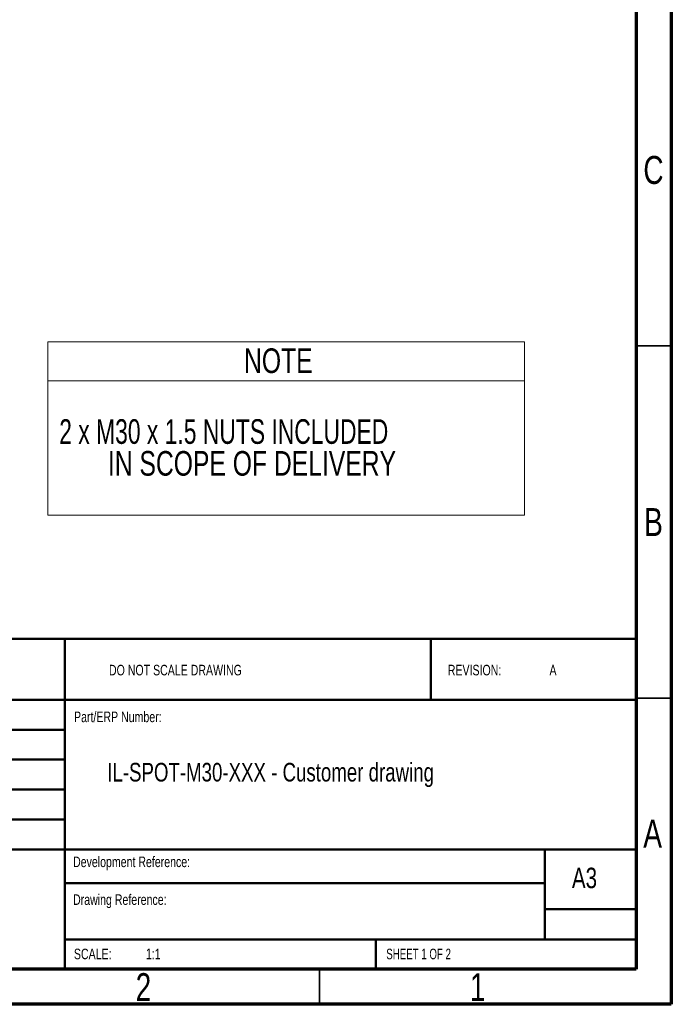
# Model space of a CAD drawing. Header units: millimetres. Extents: x 15 to 415, y 5 to 292.
# Tile 25 of 33: x 322 to 415, y 5 to 145. Entities that reach past the tile are written whole.
import ezdxf

# ---------------------------------------------------------------- set-up
doc = ezdxf.new("R2010")
doc.units = ezdxf.units.MM
doc.styles.add('SLDTEXTSTYLE0', font='TXT', dxfattribs={"width": 0.75})
doc.styles.add('SLDTEXTSTYLE1', font='TXT', dxfattribs={"width": 0.6875})
doc.styles.add('SLDTEXTSTYLE2', font='TXT', dxfattribs={"width": 0.694444})

# ---------------------------------------------------------------- blocks, each defined once
blk = doc.blocks.new('SW_TABLEANNOTATION_0')
at = {"color": 0, "linetype": 'Continuous', "lineweight": 18}
for p, q in [((0, 0), (0, -5.53)), ((0, 0), (67.76, 0)), ((67.76, 0), (67.76, -5.53)), ((0, -5.53), (0, -24.63)), ((0, -5.53), (67.76, -5.53)), ((67.76, -5.53), (67.76, -24.63)), ((0, -24.63), (67.76, -24.63))]:
    blk.add_line(p, q, dxfattribs=at)
at = {"color": 0, "linetype": 'Continuous', "lineweight": 0, "char_height": 3.5, "attachment_point": 1}
for s, insert, style in [('NOTE', (27.88, -0.94), 'SLDTEXTSTYLE0'), ('2 x M30 x 1.5 NUTS INCLUDED', (1.61, -11), 'SLDTEXTSTYLE2'), ('IN SCOPE OF DELIVERY', (8.53, -15.52), 'SLDTEXTSTYLE0')]:
    blk.add_mtext(s, dxfattribs=dict(at, insert=insert, style=style))

msp = doc.modelspace()

# ---------------------------------------------------------------- linework, layer by layer
at = {"color": 7, "linetype": 'Continuous', "lineweight": 70}
for p, q in [((415, 292), (415, 5)), ((410, 287), (410, 10)), ((410, 10), (20, 10)), ((415, 5), (15, 5))]:
    msp.add_line(p, q, dxfattribs=at)
at = {"color": 7, "linetype": 'Continuous', "lineweight": 35}
for p, q in [((410, 98.5), (415, 98.5)), ((410, 48.5), (415, 48.5)), ((365, 10), (365, 5))]:
    msp.add_line(p, q, dxfattribs=at)
at = {"color": 7, "linetype": 'Continuous', "lineweight": 50}
for p, q in [((230, 56.896), (410, 56.896)), ((328.8, 56.896), (328.8, 10)), ((380.8, 48.25), (380.8, 56.896)), ((410, 48.25), (230, 48.25)), ((328.8, 44), (230, 44)), ((328.8, 39.75), (230, 39.75)), ((328.8, 35.5), (230, 35.5)), ((328.8, 31.25), (230, 31.25)), ((284.6, 27), (410, 27)), ((397, 14.25), (397, 27)), ((397, 22.182), (328.8, 22.182)), ((410, 18.5), (397, 18.5)), ((410, 14.198), (328.8, 14.198)), ((373, 10), (373, 14.25))]:
    msp.add_line(p, q, dxfattribs=at)

# ---------------------------------------------------------------- block references
at = {"color": 7, "linetype": 'Continuous', "lineweight": 0}
msp.add_blockref('SW_TABLEANNOTATION_0', (326.377, 99.1), dxfattribs=at)

# ---------------------------------------------------------------- texts
for s, insert, char_height, attachment_point, style in [('C', (412.459, 125.484), 3.969, 2, 'SLDTEXTSTYLE0'), ('B', (412.471, 75.484), 3.969, 2, 'SLDTEXTSTYLE0'), ('DO NOT SCALE DRAWING', (335.058, 53.217), 1.5, 1, 'SLDTEXTSTYLE0'), ('REVISION:', (383.222, 53.217), 1.5, 1, 'SLDTEXTSTYLE0'), ('A', (397.678, 53.217), 1.5, 1, 'SLDTEXTSTYLE0'), ('Part/ERP Number:', (330.09, 46.576), 1.5, 1, 'SLDTEXTSTYLE0'), ('IL-SPOT-M30-XXX - Customer drawing', (334.813, 39.29), 2.64583, 1, 'SLDTEXTSTYLE0'), ('A', (412.34, 31.234), 3.969, 2, 'SLDTEXTSTYLE0'), ('Development Reference:', (329.953, 25.986), 1.5, 1, 'SLDTEXTSTYLE0'), ('A3', (400.871, 24.406), 2.9104, 1, 'SLDTEXTSTYLE0'), ('Drawing Reference:', (329.953, 20.618), 1.5, 1, 'SLDTEXTSTYLE0'), ('SCALE:', (330.074, 12.9), 1.5, 1, 'SLDTEXTSTYLE0'), ('1:1', (340.309, 12.9), 1.5, 1, 'SLDTEXTSTYLE0'), ('SHEET 1 OF 2', (374.478, 12.9), 1.5, 1, 'SLDTEXTSTYLE1'), ('2', (339.96, 9.422), 3.969, 2, 'SLDTEXTSTYLE0'), ('1', (387.46, 9.422), 3.969, 2, 'SLDTEXTSTYLE0')]:
    msp.add_mtext(s, dxfattribs=dict(at, insert=insert, char_height=char_height, attachment_point=attachment_point, style=style))

doc.saveas('drawing.dxf')
